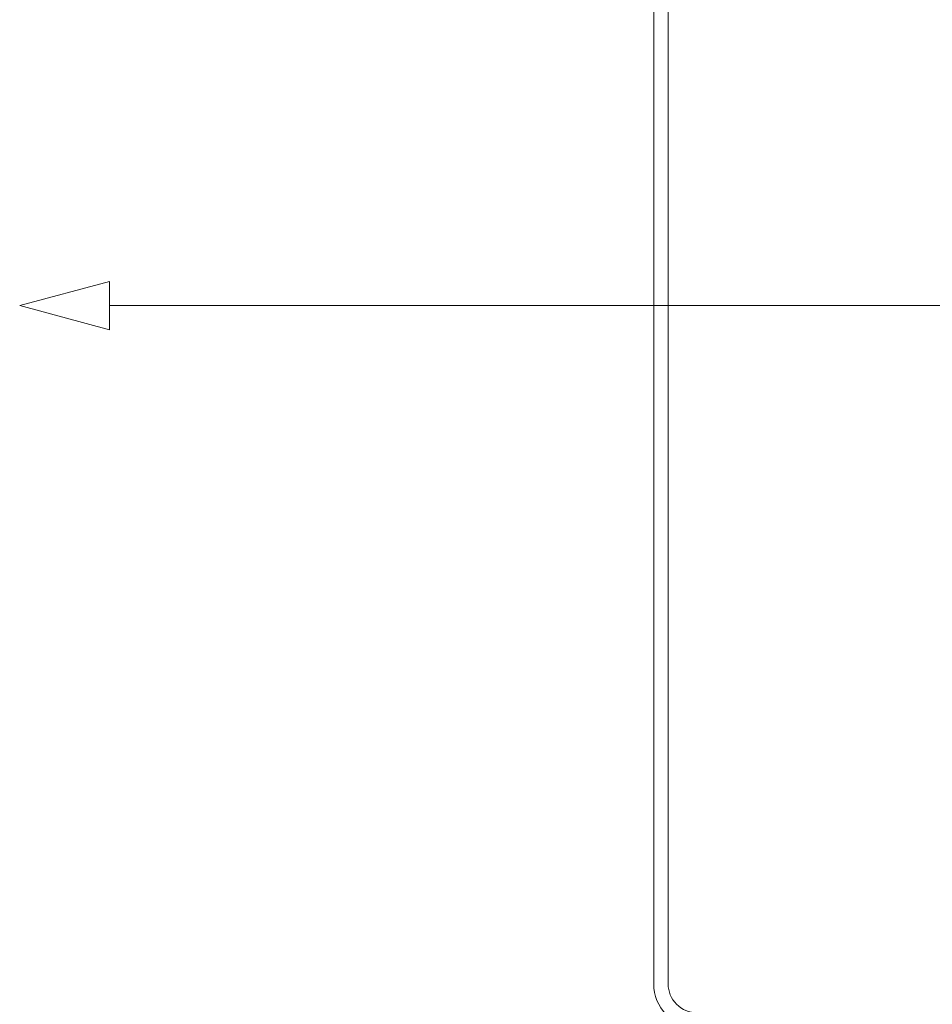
# Paper-space layout 'AD-03 DETAL MONTAŻU OKNA' of a CAD drawing. Header units: millimetres. Extents: x 0 to 420, y 0 to 297.
# Tile 16 of 40: x 163.83 to 168.57, y 41.23 to 46.34. Entities that reach past the tile are written whole.
import ezdxf
from ezdxf.xclip import XClip

# ---------------------------------------------------------------- set-up
doc = ezdxf.new("R2010")
doc.units = ezdxf.units.MM
doc.header["$MEASUREMENT"] = 0
doc.header["$XCLIPFRAME"] = 0
for name, color, linetype, lineweight, true_color in [('0_Nr_pióra__10', 7, 'Continuous', 13, 0x4b4b4b), ('A_opisy_Nr_pióra__170', 7, 'Continuous', 5, 0x1c1c1c), ('A_opisy_Nr_pióra__7', 7, 'Continuous', 18, 0x171717)]:
    doc.layers.add(name, color=color, linetype=linetype, lineweight=lineweight, true_color=true_color)
doc.layers.add('A_podrys', color=7, linetype='Continuous')

# ---------------------------------------------------------------- blocks, each defined once
blk = doc.blocks.new('Rysunek_1_1', base_point=(-23204.6361, -13199.2849))
at = {"layer": '0_Nr_pióra__10', "color": 251, "linetype": 'Continuous', "lineweight": 13, "ltscale": 0.1, "true_color": 0x4b4b4b, "flags": 128}
blk.add_lwpolyline([(164.698, 47.4036), (166.973, 47.4036, -0.414214), (167.198, 47.1786), (167.198, 41.3408, 0.414214), (167.348, 41.1908), (173.998, 41.1908, 1), (173.998, 41.2908), (172.098, 41.2908), (172.098, 41.3658), (173.998, 41.3658, -1), (173.998, 41.1158), (167.348, 41.1158, -0.414214), (167.123, 41.3408), (167.123, 47.1786, 0.414214), (166.973, 47.3286), (164.698, 47.3286, -1), (164.698, 47.5786), (166.598, 47.5786), (166.598, 47.5036), (164.698, 47.5036, 1)], format="xyb", close=True, dxfattribs=at)
at = {"layer": 'A_opisy_Nr_pióra__170', "color": 250, "linetype": 'Continuous', "lineweight": 5, "ltscale": 0.1, "true_color": 0x1c1c1c}
blk.add_line((164.2992, 44.861), (172.6229, 44.861), dxfattribs=at)
at = {"layer": 'A_opisy_Nr_pióra__7', "color": 250, "linetype": 'Continuous', "lineweight": 18, "ltscale": 0.1, "true_color": 0x171717}
for p, q in [((163.8327, 44.861), (164.2992, 44.986)), ((164.2992, 44.986), (164.2992, 44.736)), ((163.8327, 44.861), (164.2992, 44.736))]:
    blk.add_line(p, q, dxfattribs=at)

psp = doc.layouts.new('AD-03 DETAL MONTAŻU OKNA')

# ---------------------------------------------------------------- block references
at = {"layer": 'A_podrys', "color": 37, "linetype": 'Continuous', "lineweight": 5, "true_color": 0x656532}
ref = psp.add_blockref('Rysunek_1_1', (-23204.6361, -13199.2849), dxfattribs=at)
XClip(ref).set_block_clipping_path([(34.9289216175, 13.2127592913), (219.0040190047, 283.3682711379)])

doc.saveas('drawing.dxf')
